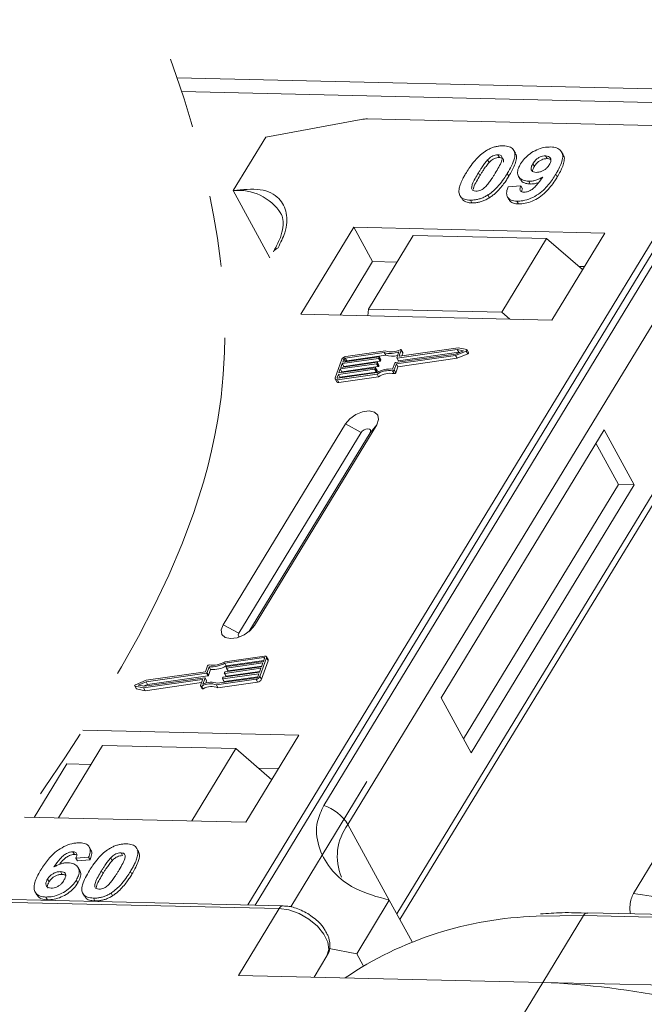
# Model space of a CAD drawing. Header units: millimetres. Extents: x 2205 to 3679, y 833 to 1866.
# Tile 77 of 86: x 3380 to 3408, y 1629 to 1675. Entities that reach past the tile are written whole.
import ezdxf

# ---------------------------------------------------------------- set-up
doc = ezdxf.new("R2010")
doc.units = ezdxf.units.MM
doc.linetypes.add('PHANTOM2', pattern=[31.75, 15.875, -3.175, 3.175, -3.175, 3.175, -3.175])

msp = doc.modelspace()

# ---------------------------------------------------------------- linework, layer by layer
at = {"color": 7, "linetype": 'Continuous', "lineweight": 15}
for p, q in [((3414.383, 1671.217), (3386.926, 1671.847)), ((3387.135, 1671.22), (3414.368, 1670.595)), ((3411.866, 1669.594), (3390.169, 1633.937)), ((3390.502, 1633.929), (3412.182, 1669.559)), ((3390.986, 1669.139), (3395.363, 1669.945)), ((3395.649, 1669.966), (3411.866, 1669.594)), ((3390.986, 1669.139), (3389.492, 1666.684)), ((3401.625, 1668.326), (3401.694, 1668.2)), ((3402.423, 1668.396), (3402.354, 1668.522)), ((3403.879, 1668.15), (3403.811, 1668.276)), ((3404.61, 1668.331), (3404.541, 1668.457)), ((3401.153, 1668.092), (3401.222, 1667.966)), ((3403.225, 1667.917), (3403.294, 1667.79)), ((3400.731, 1667.502), (3400.8, 1667.375)), ((3402.123, 1667.34), (3402.054, 1667.466)), ((3402.571, 1667.337), (3402.64, 1667.211)), ((3404.346, 1667.311), (3404.278, 1667.437)), ((3402.095, 1666.858), (3402.679, 1666.897)), ((3402.679, 1666.897), (3402.748, 1666.771)), ((3403.036, 1667.113), (3403.105, 1666.986)), ((3389.492, 1666.684), (3391.174, 1663.609)), ((3399.936, 1666.385), (3400.005, 1666.259)), ((3401.168, 1666.483), (3401.237, 1666.357)), ((3402.06, 1666.393), (3402.129, 1666.266)), ((3400.361, 1666.248), (3400.43, 1666.122)), ((3402.494, 1666.199), (3402.563, 1666.073)), ((3395.023, 1665.002), (3392.596, 1661.012)), ((3406.516, 1664.738), (3395.023, 1665.002)), ((3395.023, 1665.002), (3395.885, 1663.426)), ((3397.746, 1664.628), (3395.691, 1661.252)), ((3403.851, 1664.488), (3397.746, 1664.628)), ((3404.088, 1660.748), (3406.516, 1664.738)), ((3401.797, 1661.112), (3403.851, 1664.488)), ((3403.851, 1664.488), (3405.496, 1663.061)), ((3408.957, 1663.666), (3393.644, 1638.501)), ((3395.885, 1663.426), (3394.392, 1660.971)), ((3396.999, 1663.4), (3395.885, 1663.426)), ((3394.752, 1637.623), (3410.065, 1662.789)), ((3405.582, 1663.203), (3405.325, 1663.209)), ((3392.596, 1661.012), (3404.088, 1660.748)), ((3395.691, 1661.252), (3395.668, 1660.941)), ((3401.797, 1661.112), (3395.691, 1661.252)), ((3402.165, 1660.792), (3401.797, 1661.112)), ((3396.416, 1659.263), (3394.628, 1659.009)), ((3396.47, 1659.338), (3394.653, 1659.08)), ((3396.485, 1659.137), (3396.416, 1659.263)), ((3396.929, 1658.797), (3399.688, 1659.189)), ((3396.989, 1659.024), (3397.087, 1659.299)), ((3399.765, 1659.402), (3397.005, 1659.01)), ((3397.074, 1658.884), (3399.834, 1659.276)), ((3397.106, 1659.108), (3397.198, 1659.365)), ((3399.809, 1659.475), (3397.122, 1659.094)), ((3397.267, 1659.257), (3397.198, 1659.383)), ((3397.198, 1659.365), (3397.267, 1659.239)), ((3397.22, 1659.108), (3397.267, 1659.239)), ((3399.682, 1659.121), (3400.173, 1659.328)), ((3399.688, 1659.189), (3400.05, 1659.341)), ((3399.751, 1658.995), (3400.242, 1659.202)), ((3400.05, 1659.341), (3399.765, 1659.402)), ((3399.834, 1659.276), (3399.765, 1659.402)), ((3400.197, 1659.393), (3399.809, 1659.475)), ((3399.834, 1659.276), (3399.874, 1659.267)), ((3400.173, 1659.328), (3400.242, 1659.202)), ((3400.281, 1659.257), (3400.212, 1659.383)), ((3394.478, 1658.954), (3394.172, 1658.103)), ((3396.064, 1658.742), (3394.404, 1658.506)), ((3394.429, 1658.577), (3396.089, 1658.813)), ((3394.493, 1658.754), (3394.429, 1658.577)), ((3396.153, 1658.99), (3394.493, 1658.754)), ((3394.562, 1658.628), (3394.493, 1658.754)), ((3394.518, 1658.825), (3396.179, 1659.061)), ((3394.569, 1658.967), (3394.518, 1658.825)), ((3394.562, 1658.628), (3396.222, 1658.864)), ((3394.638, 1658.842), (3394.569, 1658.967)), ((3394.628, 1659.009), (3394.697, 1658.883)), ((3394.697, 1658.883), (3396.485, 1659.137)), ((3396.133, 1658.616), (3396.064, 1658.742)), ((3396.106, 1658.798), (3396.093, 1658.763)), ((3396.162, 1658.637), (3396.093, 1658.763)), ((3396.175, 1658.681), (3396.106, 1658.807)), ((3396.175, 1658.672), (3396.106, 1658.798)), ((3396.222, 1658.864), (3396.153, 1658.99)), ((3396.195, 1659.046), (3396.182, 1659.011)), ((3396.251, 1658.885), (3396.182, 1659.011)), ((3396.264, 1658.929), (3396.195, 1659.056)), ((3396.264, 1658.92), (3396.195, 1659.046)), ((3396.251, 1658.885), (3396.264, 1658.92)), ((3396.801, 1658.502), (3396.9, 1658.776)), ((3396.874, 1658.462), (3396.972, 1658.736)), ((3396.972, 1658.736), (3399.682, 1659.121)), ((3397.041, 1658.61), (3396.972, 1658.736)), ((3396.989, 1659.015), (3397.058, 1658.889)), ((3397.074, 1658.884), (3397.005, 1659.01)), ((3397.041, 1658.61), (3399.751, 1658.995)), ((3397.114, 1659.094), (3397.106, 1659.108)), ((3399.751, 1658.995), (3399.682, 1659.121)), ((3394.271, 1658.016), (3396.088, 1658.274)), ((3394.297, 1658.087), (3396.085, 1658.341)), ((3395.975, 1658.493), (3394.315, 1658.258)), ((3394.34, 1658.329), (3396, 1658.564)), ((3394.404, 1658.506), (3394.34, 1658.329)), ((3394.383, 1658.132), (3396.044, 1658.367)), ((3394.473, 1658.38), (3394.404, 1658.506)), ((3394.46, 1658.346), (3394.473, 1658.38)), ((3394.473, 1658.38), (3396.133, 1658.616)), ((3394.55, 1658.594), (3394.562, 1658.628)), ((3396.044, 1658.367), (3395.975, 1658.493)), ((3396.017, 1658.55), (3396.004, 1658.514)), ((3396.073, 1658.388), (3396.004, 1658.514)), ((3396.086, 1658.433), (3396.017, 1658.559)), ((3396.017, 1658.55), (3396.086, 1658.424)), ((3396.073, 1658.388), (3396.086, 1658.424)), ((3396.157, 1658.148), (3396.088, 1658.274)), ((3396.162, 1658.637), (3396.175, 1658.672)), ((3396.797, 1658.42), (3396.866, 1658.294)), ((3396.943, 1658.336), (3396.874, 1658.462)), ((3396.943, 1658.336), (3397.041, 1658.61)), ((3412.306, 1658.692), (3396.994, 1633.526)), ((3394.173, 1658.048), (3394.242, 1657.922)), ((3394.315, 1658.258), (3394.264, 1658.116)), ((3394.264, 1658.116), (3394.279, 1658.087)), ((3394.34, 1657.89), (3394.271, 1658.016)), ((3394.383, 1658.132), (3394.315, 1658.258)), ((3394.34, 1657.89), (3396.157, 1658.148)), ((3394.371, 1658.097), (3394.383, 1658.132)), ((3397.136, 1633.265), (3412.34, 1658.251)), ((3394.636, 1655.986), (3389.034, 1646.779)), ((3395.356, 1655.596), (3389.754, 1646.389)), ((3390.214, 1646.462), (3395.766, 1655.587)), ((3390.47, 1646.746), (3396.072, 1655.953)), ((3394.636, 1655.986), (3395.356, 1655.596)), ((3396.072, 1655.953), (3395.766, 1655.587)), ((3406.488, 1655.714), (3399.018, 1643.438)), ((3407.868, 1653.192), (3406.488, 1655.714)), ((3407.149, 1653.209), (3406.115, 1655.1)), ((3400.053, 1641.547), (3407.149, 1653.209)), ((3400.398, 1640.916), (3407.868, 1653.192)), ((3407.868, 1653.192), (3407.149, 1653.209)), ((3389.754, 1646.389), (3389.034, 1646.779)), ((3390.47, 1646.746), (3390.281, 1646.521)), ((3390.926, 1645.346), (3389.11, 1645.088)), ((3390.901, 1645.275), (3389.113, 1645.021)), ((3390.72, 1644.408), (3391.026, 1645.259)), ((3390.883, 1645.104), (3390.934, 1645.246)), ((3390.927, 1645.227), (3390.901, 1645.275)), ((3391.093, 1645.188), (3391.024, 1645.314)), ((3391.026, 1645.259), (3391.095, 1645.133)), ((3388.324, 1644.9), (3388.225, 1644.626)), ((3388.396, 1644.86), (3388.298, 1644.586)), ((3388.367, 1644.459), (3388.465, 1644.734)), ((3388.465, 1644.734), (3388.396, 1644.86)), ((3390.768, 1644.785), (3389.108, 1644.549)), ((3389.182, 1644.895), (3389.113, 1645.021)), ((3389.134, 1644.62), (3390.794, 1644.856)), ((3389.181, 1644.812), (3389.193, 1644.847)), ((3389.181, 1644.803), (3389.25, 1644.677)), ((3389.182, 1644.895), (3390.895, 1645.138)), ((3390.858, 1645.033), (3389.197, 1644.797)), ((3389.266, 1644.671), (3389.197, 1644.797)), ((3389.223, 1644.868), (3390.883, 1645.104)), ((3389.266, 1644.671), (3390.806, 1644.89)), ((3390.705, 1644.608), (3390.768, 1644.785)), ((3390.789, 1644.282), (3391.095, 1645.133)), ((3390.794, 1644.856), (3390.858, 1645.033)), ((3385.389, 1643.886), (3388.075, 1644.268)), ((3385.433, 1643.96), (3388.192, 1644.352)), ((3388.269, 1644.565), (3385.509, 1644.173)), ((3388.225, 1644.626), (3385.516, 1644.241)), ((3385.578, 1644.047), (3388.338, 1644.438)), ((3388.088, 1644.244), (3388.075, 1644.268)), ((3388.209, 1644.337), (3388.11, 1644.063)), ((3388.277, 1644.22), (3388.208, 1644.346)), ((3388.278, 1644.211), (3388.209, 1644.337)), ((3388.338, 1644.438), (3388.269, 1644.565)), ((3388.367, 1644.459), (3388.298, 1644.586)), ((3388.728, 1644.024), (3390.544, 1644.282)), ((3388.782, 1644.099), (3390.57, 1644.353)), ((3389.002, 1644.315), (3389.015, 1644.351)), ((3389.003, 1644.306), (3389.072, 1644.18)), ((3390.679, 1644.537), (3389.019, 1644.301)), ((3389.088, 1644.175), (3389.019, 1644.301)), ((3389.044, 1644.372), (3390.705, 1644.608)), ((3389.088, 1644.175), (3390.628, 1644.393)), ((3389.092, 1644.564), (3389.104, 1644.599)), ((3389.092, 1644.554), (3389.161, 1644.428)), ((3389.177, 1644.423), (3389.108, 1644.549)), ((3389.177, 1644.423), (3390.717, 1644.642)), ((3390.544, 1644.282), (3390.613, 1644.156)), ((3390.628, 1644.395), (3390.679, 1644.537)), ((3390.789, 1644.282), (3390.72, 1644.408)), ((3384.985, 1643.979), (3385.054, 1643.853)), ((3385.001, 1643.969), (3385.389, 1643.886)), ((3385.07, 1643.843), (3385.001, 1643.969)), ((3385.516, 1644.241), (3385.024, 1644.034)), ((3385.07, 1643.843), (3385.458, 1643.76)), ((3385.509, 1644.173), (3385.148, 1644.02)), ((3385.148, 1644.02), (3385.433, 1643.96)), ((3385.458, 1643.76), (3385.389, 1643.886)), ((3385.393, 1643.968), (3385.578, 1644.047)), ((3385.458, 1643.76), (3388.047, 1644.128)), ((3385.578, 1644.047), (3385.509, 1644.173)), ((3388.092, 1644.253), (3387.999, 1643.997)), ((3388, 1643.978), (3388.069, 1643.852)), ((3388.122, 1643.848), (3388.053, 1643.974)), ((3388.24, 1644.106), (3388.278, 1644.211)), ((3388.797, 1643.898), (3388.728, 1644.024)), ((3388.797, 1643.898), (3390.613, 1644.156)), ((3399.018, 1643.438), (3400.398, 1640.916)), ((3392.51, 1641.72), (3382.611, 1641.948)), ((3390.083, 1637.731), (3392.51, 1641.72)), ((3383.516, 1641.242), (3381.499, 1637.928)), ((3383.516, 1641.242), (3389.621, 1641.102)), ((3387.605, 1637.788), (3389.621, 1641.102)), ((3389.621, 1641.102), (3391.266, 1639.675)), ((3381.88, 1640.408), (3380.386, 1637.953)), ((3382.993, 1640.383), (3381.88, 1640.408)), ((3391.577, 1640.186), (3390.653, 1640.207)), ((3395.624, 1639.595), (3392.132, 1633.855)), ((3379.934, 1637.964), (3390.083, 1637.731)), ((3394.752, 1637.623), (3396.648, 1634.157)), ((3385.038, 1636.588), (3385.032, 1636.599)), ((3382.154, 1636.378), (3382.223, 1636.251)), ((3382.977, 1636.466), (3382.908, 1636.592)), ((3384.358, 1636.327), (3384.427, 1636.201)), ((3385.111, 1636.469), (3385.18, 1636.343)), ((3407.834, 1634.455), (3408.954, 1636.297)), ((3382.873, 1636.126), (3382.289, 1636.087)), ((3382.289, 1636.087), (3382.358, 1635.961)), ((3382.358, 1635.961), (3382.942, 1636)), ((3382.873, 1636.126), (3382.942, 1636)), ((3383.955, 1635.967), (3383.886, 1636.093)), ((3381.59, 1635.465), (3381.658, 1635.339)), ((3382.467, 1635.519), (3382.398, 1635.645)), ((3383.463, 1635.501), (3383.532, 1635.375)), ((3384.789, 1635.47), (3384.858, 1635.344)), ((3380.991, 1635.121), (3381.06, 1634.995)), ((3382.31, 1635.079), (3382.379, 1634.953)), ((3380.425, 1634.529), (3380.494, 1634.403)), ((3382.613, 1634.463), (3382.682, 1634.337)), ((3383.901, 1634.484), (3383.97, 1634.358)), ((3377.191, 1634.106), (3391.6, 1633.775)), ((3391.783, 1633.9), (3377.282, 1634.233)), ((3380.919, 1634.299), (3380.988, 1634.173)), ((3383.094, 1634.25), (3383.163, 1634.123)), ((3396.648, 1634.157), (3395.154, 1631.702)), ((3396.648, 1634.157), (3397.691, 1632.252)), ((3391.6, 1633.775), (3389.733, 1630.706)), ((3403.384, 1633.417), (3405.544, 1633.455)), ((3403.676, 1630.386), (3405.544, 1633.455)), ((3405.544, 1633.455), (3439.727, 1632.671)), ((3439.909, 1632.796), (3405.726, 1633.58)), ((3393.892, 1631.943), (3395.154, 1631.702)), ((3395.154, 1631.702), (3395.454, 1631.155)), ((3393.201, 1630.627), (3393.793, 1631.6)), ((3393.793, 1631.6), (3393.202, 1630.627)), ((3389.733, 1630.706), (3403.676, 1630.386)), ((3403.676, 1630.386), (3401.996, 1627.624)), ((3417.62, 1630.066), (3403.676, 1630.386))]:
    msp.add_line(p, q, dxfattribs=at)
at = {"color": 7, "linetype": 'Continuous', "lineweight": 15, "flags": 128}
for points in [[(3397.144, 1659.388), (3397.156, 1659.392), (3397.168, 1659.394), (3397.178, 1659.394), (3397.188, 1659.392), (3397.194, 1659.388), (3397.199, 1659.381), (3397.2, 1659.374), (3397.198, 1659.365)], [(3400.197, 1659.393), (3400.206, 1659.389), (3400.212, 1659.383), (3400.215, 1659.374), (3400.213, 1659.364), (3400.207, 1659.354), (3400.198, 1659.344), (3400.187, 1659.335), (3400.173, 1659.328)], [(3400.242, 1659.202), (3400.256, 1659.209), (3400.267, 1659.218), (3400.276, 1659.228), (3400.282, 1659.238), (3400.284, 1659.248), (3400.281, 1659.257)], [(3396.089, 1658.813), (3396.094, 1658.813), (3396.098, 1658.813), (3396.101, 1658.811), (3396.104, 1658.81), (3396.106, 1658.807), (3396.107, 1658.805), (3396.107, 1658.802), (3396.106, 1658.798)], [(3396.179, 1659.061), (3396.183, 1659.061), (3396.187, 1659.061), (3396.19, 1659.06), (3396.193, 1659.058), (3396.195, 1659.056), (3396.196, 1659.053), (3396.196, 1659.05), (3396.195, 1659.046)], [(3397.005, 1659.01), (3397.001, 1659.01), (3396.997, 1659.01), (3396.994, 1659.011), (3396.991, 1659.013), (3396.989, 1659.015), (3396.988, 1659.018), (3396.988, 1659.021), (3396.989, 1659.024)], [(3397.122, 1659.094), (3397.118, 1659.094), (3397.114, 1659.094), (3397.111, 1659.095), (3397.108, 1659.097), (3397.106, 1659.099), (3397.105, 1659.102), (3397.105, 1659.105), (3397.106, 1659.108)], [(3396, 1658.564), (3396.005, 1658.565), (3396.009, 1658.564), (3396.012, 1658.563), (3396.015, 1658.561), (3396.016, 1658.559), (3396.017, 1658.556), (3396.018, 1658.553), (3396.017, 1658.55)], [(3394.271, 1658.016), (3394.245, 1658.014), (3394.221, 1658.017), (3394.201, 1658.023), (3394.185, 1658.033), (3394.174, 1658.047), (3394.168, 1658.064), (3394.167, 1658.082), (3394.172, 1658.103)], [(3394.264, 1658.116), (3394.262, 1658.109), (3394.262, 1658.103), (3394.264, 1658.097), (3394.268, 1658.093), (3394.273, 1658.089), (3394.28, 1658.087), (3394.288, 1658.086), (3394.297, 1658.087)], [(3396.072, 1655.953), (3396.161, 1656.189), (3396.126, 1656.392), (3395.974, 1656.53), (3395.728, 1656.583), (3395.424, 1656.543), (3395.11, 1656.415), (3394.833, 1656.22), (3394.636, 1655.986)], [(3395.766, 1655.587), (3395.791, 1655.654), (3395.781, 1655.712), (3395.738, 1655.751), (3395.667, 1655.766), (3395.581, 1655.755), (3395.492, 1655.718), (3395.413, 1655.663), (3395.356, 1655.596)], [(3389.034, 1646.779), (3388.945, 1646.543), (3388.98, 1646.34), (3389.132, 1646.202), (3389.378, 1646.149), (3389.682, 1646.189), (3389.996, 1646.317), (3390.273, 1646.513), (3390.47, 1646.746)], [(3389.754, 1646.389), (3389.729, 1646.322), (3389.739, 1646.264), (3389.782, 1646.225), (3389.787, 1646.223)], [(3390.934, 1645.246), (3390.936, 1645.253), (3390.935, 1645.259), (3390.933, 1645.265), (3390.93, 1645.269), (3390.924, 1645.273), (3390.917, 1645.275), (3390.91, 1645.275), (3390.901, 1645.275)], [(3390.926, 1645.346), (3390.952, 1645.348), (3390.976, 1645.345), (3390.996, 1645.339), (3391.012, 1645.328), (3391.024, 1645.315), (3391.03, 1645.298), (3391.03, 1645.279), (3391.026, 1645.259)], [(3389.197, 1644.797), (3389.193, 1644.797), (3389.189, 1644.797), (3389.186, 1644.799), (3389.183, 1644.8), (3389.181, 1644.803), (3389.18, 1644.805), (3389.18, 1644.808), (3389.181, 1644.812)], [(3388.075, 1644.268), (3388.079, 1644.268), (3388.083, 1644.268), (3388.087, 1644.267), (3388.089, 1644.265), (3388.091, 1644.263), (3388.092, 1644.26), (3388.092, 1644.257), (3388.092, 1644.253)], [(3388.192, 1644.352), (3388.197, 1644.352), (3388.2, 1644.352), (3388.204, 1644.351), (3388.206, 1644.349), (3388.208, 1644.347), (3388.209, 1644.344), (3388.21, 1644.341), (3388.209, 1644.337)], [(3389.019, 1644.301), (3389.015, 1644.301), (3389.011, 1644.301), (3389.007, 1644.302), (3389.005, 1644.304), (3389.003, 1644.306), (3389.002, 1644.309), (3389.002, 1644.312), (3389.002, 1644.315)], [(3389.108, 1644.549), (3389.104, 1644.549), (3389.1, 1644.549), (3389.096, 1644.55), (3389.094, 1644.552), (3389.092, 1644.554), (3389.091, 1644.557), (3389.091, 1644.56), (3389.092, 1644.564)], [(3385.001, 1643.969), (3384.991, 1643.972), (3384.985, 1643.979), (3384.983, 1643.987), (3384.985, 1643.997), (3384.99, 1644.008), (3384.999, 1644.018), (3385.011, 1644.027), (3385.024, 1644.034)], [(3388.053, 1643.974), (3388.042, 1643.97), (3388.03, 1643.967), (3388.019, 1643.967), (3388.01, 1643.97), (3388.003, 1643.974), (3387.999, 1643.98), (3387.998, 1643.988), (3387.999, 1643.997)], [(3388.069, 1643.852), (3388.072, 1643.848), (3388.079, 1643.844), (3388.088, 1643.841), (3388.099, 1643.841), (3388.111, 1643.844), (3388.122, 1643.848)], [(3391.6, 1633.775), (3392.047, 1633.711), (3392.515, 1633.544), (3392.963, 1633.289), (3393.353, 1632.967), (3393.652, 1632.605), (3393.833, 1632.236), (3393.882, 1631.891), (3393.793, 1631.6)]]:
    msp.add_lwpolyline(points, dxfattribs=at)
at = {"color": 7, "linetype": 'Continuous', "lineweight": 15}
for centre, radius, start, end in [((3395.609, 1668.563), 1.404, 88.3644, 100.0749), ((3389.733, 1664.377), 2.32, 32.7281, 95.9449), ((3391.751, 1663.622), 0.486, 114.0472, 148.0355), ((3396.707, 1660.122), 0.907, 251.2927, 294.8085), ((3396.752, 1660.107), 0.819, 249.8549, 298.6145), ((3397.248, 1659.248), 0.0214, 336.1246, 26.8104), ((3394.683, 1658.853), 0.229, 97.4207, 153.8527), ((3394.638, 1658.933), 0.0762, 97.4207, 153.8527), ((3394.707, 1658.807), 0.0769, 97.5763, 152.4403), ((3396.059, 1658.779), 0.0381, 277.4207, 333.8527), ((3396.148, 1659.028), 0.0381, 277.4207, 333.8527), ((3396.217, 1658.902), 0.0381, 277.4207, 333.8527), ((3396.254, 1658.925), 0.011, 336.9348, 26.0002), ((3396.767, 1659.939), 0.85, 250.6487, 287.8017), ((3396.934, 1658.759), 0.0381, 97.4207, 153.8527), ((3397.07, 1658.898), 0.0149, 216.6597, 287.1115), ((3395.97, 1658.531), 0.0381, 277.4207, 333.8527), ((3396.039, 1658.405), 0.0381, 277.4207, 333.8527), ((3396.688, 1657.334), 1.173, 84.4424, 120.9301), ((3396.076, 1658.428), 0.011, 336.9348, 26.0002), ((3396.63, 1657.437), 0.998, 80.3986, 122.9491), ((3396.128, 1658.653), 0.0381, 277.4207, 333.8527), ((3396.699, 1657.311), 0.998, 80.3986, 122.9491), ((3396.165, 1658.676), 0.011, 336.9348, 26.0002), ((3396.807, 1658.493), 0.0736, 261.7629, 334.647), ((3396.876, 1658.367), 0.0736, 261.7629, 334.647), ((3394.314, 1657.975), 0.0892, 216.6597, 287.1115), ((3391.034, 1645.159), 0.0661, 336.9348, 26.0002), ((3388.39, 1644.869), 0.0736, 81.7629, 154.647), ((3388.51, 1646.027), 1.173, 264.4424, 300.9301), ((3388.567, 1645.925), 0.998, 260.3986, 302.9491), ((3388.579, 1645.901), 1.173, 264.4424, 300.9301), ((3389.228, 1644.831), 0.0381, 97.4207, 153.8527), ((3388.264, 1644.602), 0.0381, 277.4207, 333.8527), ((3388.333, 1644.476), 0.0381, 277.4207, 333.8527), ((3389.049, 1644.334), 0.0381, 97.4207, 153.8527), ((3389.138, 1644.582), 0.0381, 97.4207, 153.8527), ((3389.173, 1644.437), 0.0149, 216.6597, 287.1115), ((3389.262, 1644.686), 0.0149, 216.6597, 287.1115), ((3390.515, 1644.508), 0.229, 277.4207, 333.8527), ((3390.56, 1644.428), 0.0762, 277.4207, 333.8527), ((3390.584, 1644.382), 0.229, 277.4207, 333.8527), ((3385.072, 1643.864), 0.0212, 210.2186, 262.8226), ((3388.446, 1643.255), 0.819, 69.8549, 118.6145), ((3388.491, 1643.24), 0.907, 71.2927, 114.8085), ((3388.515, 1643.129), 0.819, 69.8549, 118.6145), ((3388.268, 1644.216), 0.011, 336.9348, 26.0002), ((3389.084, 1644.189), 0.0149, 216.6597, 287.1115), ((3393.002, 1636.551), 2.052, 31.4947, 71.765), ((3396.698, 1636.16), 2.434, 143.0587, 202.974), ((3391.792, 1633.69), 0.21, 92.0598, 156.0028), ((3405.743, 1633.359), 0.221, 94.3757, 154.3004), ((3403.852, 1616.952), 16.472, 91.6287, 124.0831), ((3402.1, 1592.53), 37.889, 68.9709, 87.6149)]:
    msp.add_arc(centre, radius, start, end, dxfattribs=at)
at = {"color": 3, "linetype": 'PHANTOM2', "lineweight": 9, "ltscale": 1.030123}
msp.add_spline([(3378.222, 1690.43), (3388.794, 1656.192), (3365.13, 1611.382), (3375.703, 1577.144)], degree=3, dxfattribs=at)
at = {"color": 7, "linetype": 'Continuous', "lineweight": 15}
for points, knots in [([(3401.067, 1668.501), (3401.118, 1668.531), (3401.221, 1668.592), (3401.385, 1668.66), (3401.552, 1668.708), (3401.688, 1668.728), (3401.795, 1668.735), (3401.848, 1668.735), (3401.874, 1668.735)], [0, 0, 0, 0, 0.193776, 0.3936, 0.587864, 0.788908, 0.894169, 1, 1, 1, 1]), ([(3401.874, 1668.735), (3401.967, 1668.727), (3402.155, 1668.71), (3402.334, 1668.582), (3402.419, 1668.397), (3402.376, 1668.025), (3402.191, 1667.703), (3402.054, 1667.466)], [0, 0, 0, 0, 0.147566, 0.296688, 0.431278, 0.580404, 1, 1, 1, 1]), ([(3402.658, 1667.905), (3402.713, 1667.988), (3402.826, 1668.153), (3403.087, 1668.383), (3403.399, 1668.56), (3403.738, 1668.674), (3403.942, 1668.681), (3404.049, 1668.685)], [0, 0, 0, 0, 0.197927, 0.397728, 0.597413, 0.790584, 1, 1, 1, 1]), ([(3404.049, 1668.685), (3404.142, 1668.676), (3404.329, 1668.659), (3404.512, 1668.529), (3404.608, 1668.337), (3404.58, 1668.004), (3404.429, 1667.691), (3404.299, 1667.473), (3404.278, 1667.437)], [0, 0, 0, 0, 0.148288, 0.2977445, 0.4437132, 0.6077915, 0.9347078, 1, 1, 1, 1]), ([(3400.179, 1667.514), (3400.23, 1667.596), (3400.347, 1667.782), (3400.597, 1668.106), (3400.855, 1668.363), (3401.047, 1668.487), (3401.067, 1668.501)], [0, 0, 0, 0, 0.236731, 0.537555, 0.949668, 1, 1, 1, 1]), ([(3401.153, 1668.092), (3401.196, 1668.134), (3401.265, 1668.203), (3401.39, 1668.278), (3401.504, 1668.317), (3401.581, 1668.325), (3401.62, 1668.326), (3401.625, 1668.326)], [0, 0, 0, 0, 0.334804, 0.542561, 0.750382, 0.970721, 1, 1, 1, 1]), ([(3401.222, 1667.966), (3401.265, 1668.008), (3401.334, 1668.076), (3401.459, 1668.152), (3401.573, 1668.191), (3401.65, 1668.199), (3401.689, 1668.2), (3401.694, 1668.2)], [0, 0, 0, 0, 0.334804, 0.542561, 0.750382, 0.970721, 1, 1, 1, 1]), ([(3401.625, 1668.326), (3401.664, 1668.321), (3401.734, 1668.314), (3401.8, 1668.265), (3401.826, 1668.172), (3401.792, 1668.002), (3401.67, 1667.761), (3401.56, 1667.577), (3401.505, 1667.484)], [0, 0, 0, 0, 0.1046136, 0.1888141, 0.2735119, 0.444127, 0.7194809, 1, 1, 1, 1]), ([(3401.694, 1668.2), (3401.733, 1668.195), (3401.803, 1668.188), (3401.868, 1668.138), (3401.891, 1668.071), (3401.879, 1668.017), (3401.873, 1667.991)], [0, 0, 0, 0, 0.293658, 0.530016, 0.767769, 1, 1, 1, 1]), ([(3402.123, 1667.34), (3402.172, 1667.422), (3402.322, 1667.678), (3402.466, 1668.015), (3402.489, 1668.293), (3402.428, 1668.368), (3402.411, 1668.389)], [0, 0, 0, 0, 0.220552, 0.687786, 0.91457, 1, 1, 1, 1]), ([(3403.225, 1667.917), (3403.26, 1667.97), (3403.316, 1668.054), (3403.437, 1668.163), (3403.555, 1668.227), (3403.686, 1668.27), (3403.766, 1668.274), (3403.811, 1668.276)], [0, 0, 0, 0, 0.2913202, 0.4655393, 0.6416315, 0.798664, 1, 1, 1, 1]), ([(3403.811, 1668.276), (3403.857, 1668.27), (3403.95, 1668.259), (3404.031, 1668.184), (3404.064, 1668.085), (3404.037, 1667.972), (3403.996, 1667.898), (3403.977, 1667.864)], [0, 0, 0, 0, 0.207955, 0.420406, 0.62732, 0.827707, 1, 1, 1, 1]), ([(3404.346, 1667.311), (3404.395, 1667.393), (3404.539, 1667.64), (3404.667, 1667.974), (3404.676, 1668.237), (3404.612, 1668.31), (3404.599, 1668.325)], [0, 0, 0, 0, 0.227122, 0.68486, 0.934898, 1, 1, 1, 1]), ([(3400.731, 1667.502), (3400.757, 1667.542), (3400.807, 1667.624), (3400.879, 1667.735), (3400.946, 1667.834), (3401.009, 1667.92), (3401.076, 1668.007), (3401.127, 1668.064), (3401.153, 1668.092)], [0, 0, 0, 0, 0.205942, 0.411959, 0.558149, 0.704502, 0.851801, 1, 1, 1, 1]), ([(3400.8, 1667.375), (3400.826, 1667.416), (3400.876, 1667.498), (3400.948, 1667.609), (3401.015, 1667.708), (3401.078, 1667.794), (3401.145, 1667.881), (3401.196, 1667.938), (3401.222, 1667.966)], [0, 0, 0, 0, 0.2059417, 0.4119594, 0.558149, 0.7045024, 0.8518015, 1, 1, 1, 1]), ([(3403.036, 1667.113), (3402.943, 1667.122), (3402.757, 1667.142), (3402.586, 1667.281), (3402.508, 1667.473), (3402.541, 1667.692), (3402.622, 1667.841), (3402.658, 1667.905)], [0, 0, 0, 0, 0.2101886, 0.4217733, 0.6236035, 0.8370344, 1, 1, 1, 1]), ([(3403.378, 1667.52), (3403.332, 1667.524), (3403.246, 1667.533), (3403.163, 1667.593), (3403.133, 1667.676), (3403.153, 1667.788), (3403.198, 1667.868), (3403.225, 1667.917)], [0, 0, 0, 0, 0.213937, 0.398075, 0.583091, 0.751666, 1, 1, 1, 1]), ([(3403.212, 1667.569), (3403.214, 1667.595), (3403.221, 1667.665), (3403.266, 1667.742), (3403.294, 1667.79)], [0, 0, 0, 0, 0.366323, 1, 1, 1, 1]), ([(3403.294, 1667.79), (3403.329, 1667.844), (3403.385, 1667.928), (3403.506, 1668.037), (3403.624, 1668.101), (3403.755, 1668.144), (3403.835, 1668.148), (3403.879, 1668.15)], [0, 0, 0, 0, 0.29132, 0.465539, 0.641632, 0.798664, 1, 1, 1, 1]), ([(3403.977, 1667.864), (3403.944, 1667.815), (3403.889, 1667.734), (3403.764, 1667.632), (3403.637, 1667.566), (3403.502, 1667.523), (3403.42, 1667.521), (3403.378, 1667.52)], [0, 0, 0, 0, 0.267394, 0.447214, 0.627122, 0.813065, 1, 1, 1, 1]), ([(3403.879, 1668.15), (3403.927, 1668.146), (3404.001, 1668.139), (3404.039, 1668.101), (3404.052, 1668.087)], [0, 0, 0, 0, 0.652821, 1, 1, 1, 1]), ([(3399.857, 1666.516), (3399.849, 1666.55), (3399.833, 1666.618), (3399.844, 1666.765), (3399.894, 1666.956), (3399.984, 1667.163), (3400.082, 1667.35), (3400.146, 1667.46), (3400.179, 1667.514)], [0, 0, 0, 0, 0.1184406, 0.2393457, 0.4595932, 0.6849248, 0.8422399, 1, 1, 1, 1]), ([(3400.61, 1666.658), (3400.564, 1666.664), (3400.49, 1666.674), (3400.431, 1666.73), (3400.413, 1666.825), (3400.449, 1666.995), (3400.574, 1667.235), (3400.679, 1667.412), (3400.731, 1667.502)], [0, 0, 0, 0, 0.12537, 0.20229, 0.279179, 0.464758, 0.730582, 1, 1, 1, 1]), ([(3400.503, 1666.743), (3400.507, 1666.777), (3400.522, 1666.893), (3400.646, 1667.11), (3400.749, 1667.286), (3400.8, 1667.375)], [0, 0, 0, 0, 0.166989, 0.580698, 1, 1, 1, 1]), ([(3401.505, 1667.484), (3401.48, 1667.443), (3401.429, 1667.361), (3401.357, 1667.25), (3401.29, 1667.151), (3401.226, 1667.064), (3401.16, 1666.976), (3401.108, 1666.92), (3401.082, 1666.891)], [0, 0, 0, 0, 0.20527, 0.410616, 0.55715, 0.703844, 0.851471, 1, 1, 1, 1]), ([(3402.054, 1667.466), (3402.003, 1667.384), (3401.886, 1667.198), (3401.642, 1666.881), (3401.385, 1666.625), (3401.195, 1666.501), (3401.168, 1666.483)], [0, 0, 0, 0, 0.237281, 0.538591, 0.932677, 1, 1, 1, 1]), ([(3401.237, 1666.357), (3401.285, 1666.389), (3401.383, 1666.455), (3401.546, 1666.594), (3401.718, 1666.773), (3401.879, 1666.974), (3402.013, 1667.164), (3402.087, 1667.281), (3402.123, 1667.34)], [0, 0, 0, 0, 0.118595, 0.239509, 0.447458, 0.659935, 0.829685, 1, 1, 1, 1]), ([(3404.278, 1667.437), (3404.226, 1667.355), (3404.069, 1667.109), (3403.797, 1666.769), (3403.407, 1666.461), (3403.045, 1666.281), (3402.728, 1666.203), (3402.556, 1666.2), (3402.494, 1666.199)], [0, 0, 0, 0, 0.142337, 0.429127, 0.589943, 0.751205, 0.909895, 1, 1, 1, 1]), ([(3402.563, 1666.073), (3402.664, 1666.077), (3402.866, 1666.085), (3403.201, 1666.194), (3403.53, 1666.372), (3403.908, 1666.687), (3404.161, 1667.016), (3404.309, 1667.25), (3404.346, 1667.311)], [0, 0, 0, 0, 0.14324, 0.28761, 0.430449, 0.591135, 0.89544, 1, 1, 1, 1]), ([(3402.814, 1666.607), (3402.855, 1666.609), (3402.936, 1666.614), (3403.082, 1666.673), (3403.247, 1666.775), (3403.461, 1666.995), (3403.591, 1667.179), (3403.68, 1667.306)], [0, 0, 0, 0, 0.112015, 0.224355, 0.367768, 0.565827, 1, 1, 1, 1]), ([(3403.68, 1667.306), (3403.629, 1667.277), (3403.525, 1667.218), (3403.386, 1667.166), (3403.276, 1667.136), (3403.194, 1667.121), (3403.114, 1667.113), (3403.062, 1667.113), (3403.036, 1667.113)], [0, 0, 0, 0, 0.2434912, 0.4962659, 0.6182099, 0.7417038, 0.8701584, 1, 1, 1, 1]), ([(3401.082, 1666.891), (3401.039, 1666.849), (3400.97, 1666.781), (3400.846, 1666.706), (3400.734, 1666.667), (3400.656, 1666.658), (3400.616, 1666.658), (3400.61, 1666.658)], [0, 0, 0, 0, 0.333678, 0.540413, 0.747264, 0.961209, 1, 1, 1, 1]), ([(3402.494, 1666.199), (3402.401, 1666.208), (3402.232, 1666.225), (3402.074, 1666.342), (3402.005, 1666.518), (3402.034, 1666.702), (3402.082, 1666.825), (3402.095, 1666.858)], [0, 0, 0, 0, 0.242788, 0.438865, 0.634801, 0.900936, 1, 1, 1, 1]), ([(3402.679, 1666.897), (3402.659, 1666.848), (3402.628, 1666.772), (3402.639, 1666.682), (3402.685, 1666.633), (3402.749, 1666.611), (3402.796, 1666.608), (3402.814, 1666.607)], [0, 0, 0, 0, 0.344714, 0.529059, 0.714209, 0.892196, 1, 1, 1, 1]), ([(3402.652, 1667.217), (3402.665, 1667.187), (3402.707, 1667.093), (3402.868, 1667.007), (3403.035, 1666.993), (3403.105, 1666.986)], [0, 0, 0, 0, 0.20752, 0.66568, 1, 1, 1, 1]), ([(3403.105, 1666.986), (3403.155, 1666.987), (3403.255, 1666.99), (3403.388, 1667.019), (3403.466, 1667.046), (3403.487, 1667.054)], [0, 0, 0, 0, 0.409454, 0.83528, 1, 1, 1, 1]), ([(3391.553, 1664.066), (3391.671, 1664.3), (3391.972, 1664.9), (3391.984, 1665.695), (3391.629, 1666.4), (3390.814, 1666.815), (3389.931, 1666.728), (3389.492, 1666.684)], [0, 0, 0, 0, 0.125713, 0.321276, 0.524466, 0.763484, 1, 1, 1, 1]), ([(3400.361, 1666.248), (3400.314, 1666.251), (3400.219, 1666.256), (3400.093, 1666.286), (3399.985, 1666.337), (3399.918, 1666.4), (3399.878, 1666.462), (3399.864, 1666.498), (3399.857, 1666.516)], [0, 0, 0, 0, 0.192635, 0.388697, 0.582015, 0.783044, 0.890959, 1, 1, 1, 1]), ([(3401.168, 1666.483), (3401.117, 1666.453), (3401.014, 1666.392), (3400.85, 1666.323), (3400.683, 1666.276), (3400.547, 1666.255), (3400.44, 1666.248), (3400.387, 1666.248), (3400.361, 1666.248)], [0, 0, 0, 0, 0.193769, 0.393564, 0.587886, 0.789131, 0.894283, 1, 1, 1, 1]), ([(3402.709, 1666.63), (3402.712, 1666.656), (3402.716, 1666.701), (3402.739, 1666.75), (3402.748, 1666.771)], [0, 0, 0, 0, 0.569737, 1, 1, 1, 1]), ([(3400.008, 1666.262), (3400.021, 1666.248), (3400.056, 1666.209), (3400.147, 1666.166), (3400.253, 1666.137), (3400.351, 1666.126), (3400.403, 1666.123), (3400.43, 1666.122)], [0, 0, 0, 0, 0.143925, 0.415852, 0.697483, 0.848301, 1, 1, 1, 1]), ([(3400.43, 1666.122), (3400.479, 1666.123), (3400.577, 1666.123), (3400.736, 1666.146), (3400.901, 1666.191), (3401.042, 1666.248), (3401.154, 1666.306), (3401.209, 1666.34), (3401.237, 1666.357)], [0, 0, 0, 0, 0.193594, 0.390501, 0.584817, 0.78683, 0.892868, 1, 1, 1, 1]), ([(3402.132, 1666.269), (3402.168, 1666.221), (3402.237, 1666.129), (3402.41, 1666.082), (3402.524, 1666.075), (3402.563, 1666.073)], [0, 0, 0, 0, 0.415852, 0.802138, 1, 1, 1, 1]), ([(3391.676, 1665.628), (3391.687, 1665.613), (3391.756, 1665.52), (3391.793, 1665.316), (3391.776, 1664.912), (3391.642, 1664.431), (3391.436, 1664.059), (3391.336, 1663.878)], [0, 0, 0, 0, 0.054359, 0.333223, 0.559722, 0.78604, 1, 1, 1, 1]), ([(3393.644, 1638.501), (3393.533, 1638.254), (3393.248, 1637.624), (3393.357, 1636.607), (3393.915, 1635.532), (3395.005, 1634.613), (3396.103, 1634.308), (3396.648, 1634.157)], [0, 0, 0, 0, 0.125713, 0.321276, 0.524466, 0.763484, 1, 1, 1, 1]), ([(3380.69, 1635.548), (3380.742, 1635.63), (3380.899, 1635.876), (3381.171, 1636.216), (3381.561, 1636.523), (3381.923, 1636.703), (3382.24, 1636.782), (3382.412, 1636.784), (3382.474, 1636.785)], [0, 0, 0, 0, 0.142337, 0.429127, 0.589943, 0.751205, 0.909895, 1, 1, 1, 1]), ([(3382.474, 1636.785), (3382.568, 1636.776), (3382.737, 1636.76), (3382.893, 1636.642), (3382.963, 1636.468), (3382.935, 1636.284), (3382.886, 1636.162), (3382.873, 1636.126)], [0, 0, 0, 0, 0.2426908, 0.4390024, 0.635006, 0.8950587, 1, 1, 1, 1]), ([(3383.8, 1636.502), (3383.851, 1636.532), (3383.954, 1636.593), (3384.118, 1636.661), (3384.285, 1636.709), (3384.42, 1636.73), (3384.528, 1636.736), (3384.58, 1636.736), (3384.607, 1636.736)], [0, 0, 0, 0, 0.193776, 0.3936, 0.587864, 0.788908, 0.894169, 1, 1, 1, 1]), ([(3384.607, 1636.736), (3384.654, 1636.734), (3384.749, 1636.729), (3384.875, 1636.699), (3384.983, 1636.648), (3385.05, 1636.585), (3385.09, 1636.523), (3385.104, 1636.487), (3385.111, 1636.469)], [0, 0, 0, 0, 0.192627, 0.388684, 0.582013, 0.783201, 0.891038, 1, 1, 1, 1]), ([(3382.154, 1636.378), (3382.113, 1636.375), (3382.031, 1636.37), (3381.885, 1636.311), (3381.719, 1636.208), (3381.506, 1635.988), (3381.376, 1635.804), (3381.287, 1635.678)], [0, 0, 0, 0, 0.112049, 0.22438, 0.370115, 0.570276, 1, 1, 1, 1]), ([(3381.533, 1635.796), (3381.533, 1635.796), (3381.59, 1635.874), (3381.693, 1635.993), (3381.87, 1636.139), (3382.021, 1636.217), (3382.143, 1636.25), (3382.201, 1636.251), (3382.223, 1636.251)], [0, 0, 0, 0, 0.000071, 0.368569, 0.571075, 0.774891, 0.911654, 1, 1, 1, 1]), ([(3382.289, 1636.087), (3382.309, 1636.135), (3382.34, 1636.21), (3382.329, 1636.3), (3382.284, 1636.352), (3382.218, 1636.374), (3382.172, 1636.376), (3382.154, 1636.378)], [0, 0, 0, 0, 0.33384, 0.524547, 0.716372, 0.891824, 1, 1, 1, 1]), ([(3382.223, 1636.251), (3382.262, 1636.25), (3382.305, 1636.249), (3382.33, 1636.229), (3382.333, 1636.227)], [0, 0, 0, 0, 0.900108, 1, 1, 1, 1]), ([(3382.914, 1635.518), (3382.965, 1635.6), (3383.082, 1635.786), (3383.331, 1636.109), (3383.589, 1636.364), (3383.779, 1636.488), (3383.8, 1636.502)], [0, 0, 0, 0, 0.237381, 0.538918, 0.949082, 1, 1, 1, 1]), ([(3382.942, 1636), (3382.969, 1636.08), (3383.023, 1636.24), (3383.03, 1636.408), (3382.977, 1636.46), (3382.974, 1636.464)], [0, 0, 0, 0, 0.481785, 0.969308, 1, 1, 1, 1]), ([(3383.886, 1636.093), (3383.929, 1636.136), (3383.998, 1636.204), (3384.123, 1636.279), (3384.236, 1636.318), (3384.314, 1636.326), (3384.353, 1636.327), (3384.358, 1636.327)], [0, 0, 0, 0, 0.334804, 0.542561, 0.750382, 0.970721, 1, 1, 1, 1]), ([(3383.955, 1635.967), (3383.998, 1636.009), (3384.067, 1636.078), (3384.192, 1636.153), (3384.305, 1636.192), (3384.383, 1636.2), (3384.422, 1636.201), (3384.427, 1636.201)], [0, 0, 0, 0, 0.334804, 0.542561, 0.750382, 0.970721, 1, 1, 1, 1]), ([(3384.358, 1636.327), (3384.397, 1636.322), (3384.466, 1636.315), (3384.53, 1636.267), (3384.557, 1636.179), (3384.528, 1636.011), (3384.406, 1635.767), (3384.293, 1635.578), (3384.237, 1635.483)], [0, 0, 0, 0, 0.1056461, 0.1862213, 0.267042, 0.4315406, 0.7127076, 1, 1, 1, 1]), ([(3385.111, 1636.469), (3385.119, 1636.435), (3385.135, 1636.366), (3385.124, 1636.222), (3385.078, 1636.039), (3384.99, 1635.835), (3384.893, 1635.645), (3384.824, 1635.529), (3384.789, 1635.47)], [0, 0, 0, 0, 0.118432, 0.239329, 0.449434, 0.664178, 0.83182, 1, 1, 1, 1]), ([(3384.858, 1635.344), (3384.906, 1635.426), (3385.014, 1635.609), (3385.15, 1635.911), (3385.218, 1636.172), (3385.188, 1636.308), (3385.18, 1636.343)], [0, 0, 0, 0, 0.236775, 0.527928, 0.878334, 1, 1, 1, 1]), ([(3385.18, 1636.343), (3385.168, 1636.375), (3385.15, 1636.423), (3385.111, 1636.459), (3385.098, 1636.471)], [0, 0, 0, 0, 0.667997, 1, 1, 1, 1]), ([(3381.287, 1635.678), (3381.339, 1635.707), (3381.443, 1635.766), (3381.582, 1635.82), (3381.692, 1635.848), (3381.773, 1635.864), (3381.854, 1635.872), (3381.906, 1635.872), (3381.932, 1635.872)], [0, 0, 0, 0, 0.243654, 0.49576, 0.617892, 0.741503, 0.870025, 1, 1, 1, 1]), ([(3381.932, 1635.872), (3382.025, 1635.862), (3382.211, 1635.842), (3382.381, 1635.704), (3382.459, 1635.515), (3382.429, 1635.296), (3382.347, 1635.146), (3382.31, 1635.079)], [0, 0, 0, 0, 0.210216, 0.421975, 0.620016, 0.831037, 1, 1, 1, 1]), ([(3383.463, 1635.501), (3383.488, 1635.542), (3383.539, 1635.623), (3383.611, 1635.734), (3383.678, 1635.833), (3383.742, 1635.921), (3383.808, 1636.008), (3383.86, 1636.065), (3383.886, 1636.093)], [0, 0, 0, 0, 0.20527, 0.410616, 0.557148, 0.703844, 0.851475, 1, 1, 1, 1]), ([(3383.532, 1635.375), (3383.557, 1635.416), (3383.608, 1635.497), (3383.68, 1635.608), (3383.747, 1635.707), (3383.811, 1635.795), (3383.877, 1635.882), (3383.929, 1635.939), (3383.955, 1635.967)], [0, 0, 0, 0, 0.20527, 0.4106157, 0.5571475, 0.7038444, 0.8514751, 1, 1, 1, 1]), ([(3380.919, 1634.299), (3380.826, 1634.308), (3380.639, 1634.326), (3380.456, 1634.455), (3380.36, 1634.647), (3380.388, 1634.98), (3380.539, 1635.294), (3380.669, 1635.512), (3380.69, 1635.548)], [0, 0, 0, 0, 0.148269, 0.297647, 0.442421, 0.607851, 0.935658, 1, 1, 1, 1]), ([(3380.991, 1635.121), (3381.025, 1635.171), (3381.082, 1635.254), (3381.21, 1635.357), (3381.339, 1635.422), (3381.471, 1635.462), (3381.551, 1635.464), (3381.59, 1635.465)], [0, 0, 0, 0, 0.2767209, 0.4568705, 0.6370074, 0.8240683, 1, 1, 1, 1]), ([(3381.06, 1634.995), (3381.094, 1635.045), (3381.151, 1635.128), (3381.279, 1635.231), (3381.408, 1635.296), (3381.54, 1635.335), (3381.62, 1635.338), (3381.658, 1635.339)], [0, 0, 0, 0, 0.276721, 0.45687, 0.637007, 0.824068, 1, 1, 1, 1]), ([(3381.59, 1635.465), (3381.636, 1635.461), (3381.722, 1635.452), (3381.802, 1635.392), (3381.837, 1635.307), (3381.813, 1635.193), (3381.767, 1635.111), (3381.743, 1635.068)], [0, 0, 0, 0, 0.213757, 0.394944, 0.576585, 0.777311, 1, 1, 1, 1]), ([(3381.658, 1635.339), (3381.707, 1635.336), (3381.775, 1635.332), (3381.813, 1635.3), (3381.824, 1635.29)], [0, 0, 0, 0, 0.715718, 1, 1, 1, 1]), ([(3382.379, 1634.953), (3382.422, 1635.036), (3382.509, 1635.201), (3382.529, 1635.4), (3382.474, 1635.485), (3382.456, 1635.513)], [0, 0, 0, 0, 0.401791, 0.807526, 1, 1, 1, 1]), ([(3383.094, 1634.25), (3383.001, 1634.258), (3382.813, 1634.275), (3382.633, 1634.402), (3382.543, 1634.6), (3382.604, 1634.979), (3382.787, 1635.298), (3382.914, 1635.518)], [0, 0, 0, 0, 0.147528, 0.296569, 0.43214, 0.608737, 1, 1, 1, 1]), ([(3383.343, 1634.659), (3383.297, 1634.665), (3383.223, 1634.674), (3383.162, 1634.73), (3383.145, 1634.824), (3383.18, 1634.992), (3383.304, 1635.232), (3383.41, 1635.411), (3383.463, 1635.501)], [0, 0, 0, 0, 0.125351, 0.202197, 0.279182, 0.459742, 0.727968, 1, 1, 1, 1]), ([(3383.234, 1634.743), (3383.238, 1634.775), (3383.253, 1634.89), (3383.376, 1635.107), (3383.48, 1635.285), (3383.532, 1635.375)], [0, 0, 0, 0, 0.159501, 0.57679, 1, 1, 1, 1]), ([(3384.237, 1635.483), (3384.211, 1635.442), (3384.161, 1635.36), (3384.089, 1635.249), (3384.022, 1635.151), (3383.959, 1635.064), (3383.892, 1634.977), (3383.841, 1634.921), (3383.815, 1634.892)], [0, 0, 0, 0, 0.205942, 0.411959, 0.558149, 0.704502, 0.851801, 1, 1, 1, 1]), ([(3384.789, 1635.47), (3384.738, 1635.388), (3384.621, 1635.202), (3384.376, 1634.884), (3384.119, 1634.627), (3383.928, 1634.502), (3383.901, 1634.484)], [0, 0, 0, 0, 0.236629, 0.537361, 0.932986, 1, 1, 1, 1]), ([(3383.97, 1634.358), (3384.018, 1634.39), (3384.116, 1634.456), (3384.28, 1634.597), (3384.455, 1634.778), (3384.617, 1634.982), (3384.75, 1635.171), (3384.822, 1635.286), (3384.858, 1635.344)], [0, 0, 0, 0, 0.11827, 0.23888, 0.450732, 0.667209, 0.83334, 1, 1, 1, 1]), ([(3381.157, 1634.709), (3381.111, 1634.714), (3381.019, 1634.725), (3380.936, 1634.8), (3380.904, 1634.899), (3380.931, 1635.012), (3380.971, 1635.085), (3380.991, 1635.121)], [0, 0, 0, 0, 0.207905, 0.419981, 0.630626, 0.821735, 1, 1, 1, 1]), ([(3382.31, 1635.079), (3382.254, 1634.997), (3382.142, 1634.832), (3381.881, 1634.6), (3381.564, 1634.421), (3381.225, 1634.31), (3381.021, 1634.303), (3380.919, 1634.299)], [0, 0, 0, 0, 0.197831, 0.3973, 0.59891, 0.798741, 1, 1, 1, 1]), ([(3381.005, 1634.705), (3380.995, 1634.729), (3380.972, 1634.782), (3381, 1634.886), (3381.04, 1634.959), (3381.06, 1634.995)], [0, 0, 0, 0, 0.296139, 0.660307, 1, 1, 1, 1]), ([(3380.988, 1634.173), (3381.089, 1634.177), (3381.29, 1634.184), (3381.62, 1634.29), (3381.931, 1634.462), (3382.201, 1634.692), (3382.319, 1634.865), (3382.379, 1634.953)], [0, 0, 0, 0, 0.198208, 0.398397, 0.584963, 0.787074, 1, 1, 1, 1]), ([(3381.743, 1635.068), (3381.708, 1635.015), (3381.652, 1634.931), (3381.533, 1634.822), (3381.413, 1634.757), (3381.282, 1634.714), (3381.202, 1634.711), (3381.157, 1634.709)], [0, 0, 0, 0, 0.2886974, 0.4635526, 0.6399417, 0.8018084, 1, 1, 1, 1]), ([(3383.815, 1634.892), (3383.772, 1634.85), (3383.703, 1634.782), (3383.579, 1634.707), (3383.467, 1634.669), (3383.389, 1634.659), (3383.349, 1634.659), (3383.343, 1634.659)], [0, 0, 0, 0, 0.333678, 0.540413, 0.747264, 0.961209, 1, 1, 1, 1]), ([(3380.505, 1634.41), (3380.534, 1634.362), (3380.6, 1634.252), (3380.791, 1634.185), (3380.94, 1634.176), (3380.988, 1634.173)], [0, 0, 0, 0, 0.338595, 0.784132, 1, 1, 1, 1]), ([(3382.695, 1634.345), (3382.715, 1634.307), (3382.768, 1634.209), (3382.947, 1634.139), (3383.101, 1634.128), (3383.163, 1634.123)], [0, 0, 0, 0, 0.275409, 0.710365, 1, 1, 1, 1]), ([(3383.901, 1634.484), (3383.85, 1634.454), (3383.747, 1634.393), (3383.583, 1634.325), (3383.416, 1634.277), (3383.28, 1634.256), (3383.173, 1634.249), (3383.12, 1634.249), (3383.094, 1634.25)], [0, 0, 0, 0, 0.193769, 0.393564, 0.587886, 0.789131, 0.894283, 1, 1, 1, 1]), ([(3383.163, 1634.123), (3383.212, 1634.124), (3383.31, 1634.124), (3383.469, 1634.147), (3383.634, 1634.192), (3383.775, 1634.249), (3383.887, 1634.307), (3383.942, 1634.341), (3383.97, 1634.358)], [0, 0, 0, 0, 0.193594, 0.390501, 0.584817, 0.78683, 0.892868, 1, 1, 1, 1]), ([(3407.834, 1634.455), (3407.796, 1634.379), (3407.719, 1634.227), (3407.669, 1633.936), (3407.663, 1633.693), (3407.693, 1633.569), (3407.702, 1633.535)], [0, 0, 0, 0, 0.295987, 0.591974, 0.887961, 1, 1, 1, 1]), ([(3410.21, 1633.477), (3410.142, 1633.57), (3409.943, 1633.843), (3409.231, 1634.278), (3408.384, 1634.386), (3407.834, 1634.455)], [0, 0, 0, 0, 0.152259, 0.448917, 1, 1, 1, 1]), ([(3392.915, 1633.541), (3392.714, 1633.645), (3392.436, 1633.788), (3392.05, 1633.882), (3391.878, 1633.889), (3391.785, 1633.892)], [0, 0, 0, 0, 0.538027, 0.74783, 1, 1, 1, 1]), ([(3393.745, 1632.698), (3393.719, 1632.748), (3393.641, 1632.901), (3393.384, 1633.206), (3393.096, 1633.412), (3392.915, 1633.541)], [0, 0, 0, 0, 0.152643, 0.468497, 1, 1, 1, 1]), ([(3405.736, 1633.563), (3405.34, 1633.577), (3404.6, 1633.603), (3403.905, 1633.549), (3403.582, 1633.524)], [0, 0, 0, 0, 0.533839, 1, 1, 1, 1]), ([(3393.792, 1631.619), (3393.805, 1631.634), (3393.913, 1631.761), (3393.945, 1632.104), (3393.887, 1632.455), (3393.774, 1632.648), (3393.745, 1632.698)], [0, 0, 0, 0, 0.054424, 0.449377, 0.857077, 1, 1, 1, 1])]:
    msp.add_open_spline(points, degree=3, knots=knots, dxfattribs=at)

doc.saveas('drawing.dxf')
